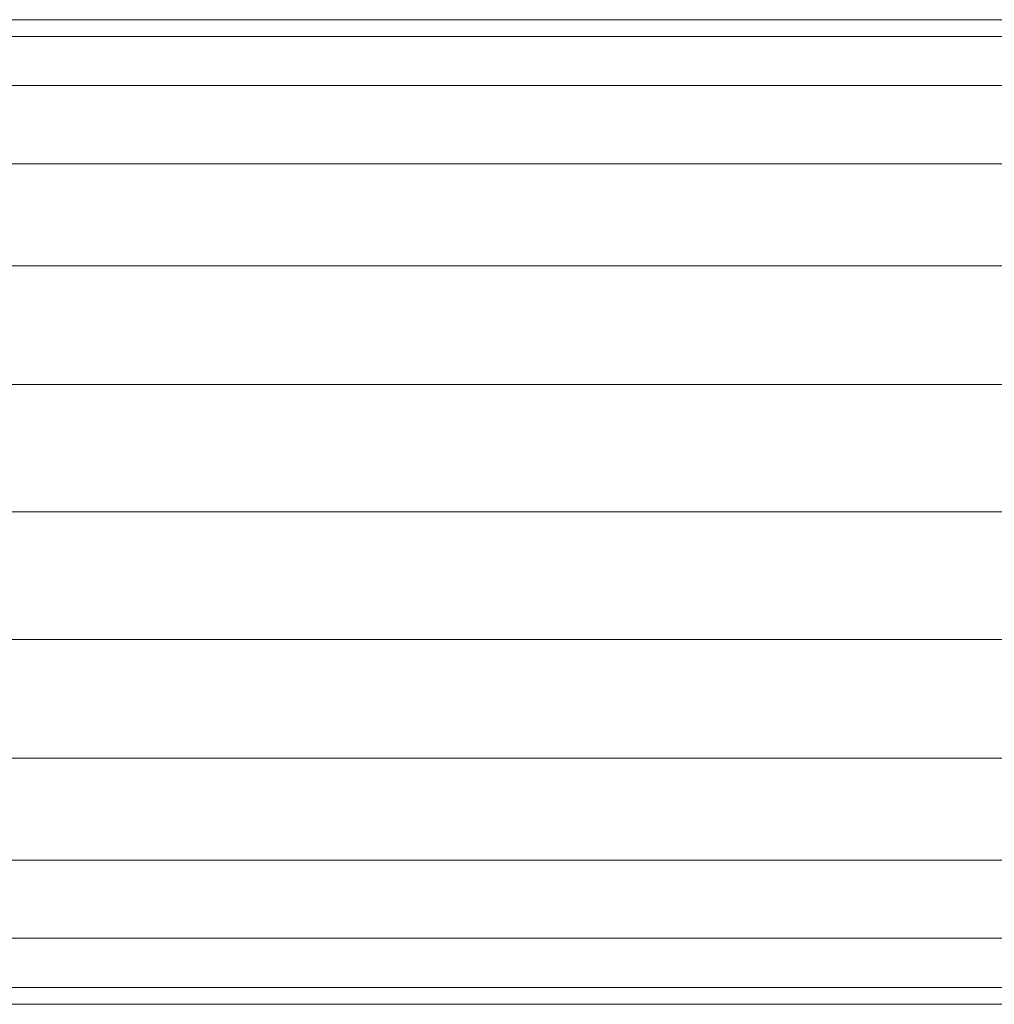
# Model space of a CAD drawing. Header units: inches. Extents: x 361 to 802, y -362 to 528.
# Tile 157 of 256: x 612.76 to 614.94, y 11.91 to 14.11. Entities that reach past the tile are written whole.
import ezdxf

# ---------------------------------------------------------------- set-up
doc = ezdxf.new("R2010")
doc.units = ezdxf.units.IN
doc.header["$MEASUREMENT"] = 0
doc.layers.add('E-POWR-CNDT', color=130, linetype='Continuous', lineweight=20)

msp = doc.modelspace()

# ---------------------------------------------------------------- meshes
at = {"layer": 'E-POWR-CNDT'}
mesh = msp.add_polyface(dxfattribs=at)
corners = [(591.9779, 14.1051, 183.75), (591.9779, 14.0677, 184.0343), (591.9779, 13.9579, 184.2992), (591.9779, 13.7833, 184.5268), (591.9779, 13.5558, 184.7013), (591.9779, 13.2909, 184.8111), (591.9779, 13.0066, 184.8485), (685.9049, 13.0066, 184.8485), (685.9049, 13.2909, 184.8111), (685.9049, 13.5558, 184.7013), (685.9049, 13.7833, 184.5268), (685.9049, 13.9579, 184.2992), (685.9049, 14.0677, 184.0343), (685.9049, 14.1051, 183.75)]
mesh.append_faces([[corners[k] for k in face] for face in [(7, 8, 5, 6)]], dxfattribs={"vtx1": -1})
mesh.append_faces([[corners[k] for k in face] for face in [(8, 9, 4, 5), (3, 4, 9, 10), (11, 12, 1, 2), (2, 3, 10, 11)]], dxfattribs={"vtx1": -1, "vtx3": -1})
mesh.append_faces([[corners[k] for k in face] for face in [(12, 13, 0, 1)]], dxfattribs={"vtx3": -1})
mesh = msp.add_polyface(dxfattribs=at)
corners = [(591.9779, 13.0066, 182.6515), (591.9779, 13.2909, 182.6889), (591.9779, 13.5558, 182.7987), (591.9779, 13.7833, 182.9732), (591.9779, 13.9579, 183.2007), (591.9779, 14.0677, 183.4657), (591.9779, 14.1051, 183.75), (685.9049, 14.1051, 183.75), (685.9049, 14.0677, 183.4657), (685.9049, 13.9579, 183.2007), (685.9049, 13.7833, 182.9732), (685.9049, 13.5558, 182.7987), (685.9049, 13.2909, 182.6889), (685.9049, 13.0066, 182.6515)]
mesh.append_faces([[corners[k] for k in face] for face in [(7, 8, 5, 6)]], dxfattribs={"vtx1": -1})
mesh.append_faces([[corners[k] for k in face] for face in [(8, 9, 4, 5), (3, 4, 9, 10), (11, 12, 1, 2), (2, 3, 10, 11)]], dxfattribs={"vtx1": -1, "vtx3": -1})
mesh.append_faces([[corners[k] for k in face] for face in [(12, 13, 0, 1)]], dxfattribs={"vtx3": -1})
mesh = msp.add_polyface(dxfattribs=at)
corners = [(591.9779, 13.0066, 184.8485), (591.9779, 12.7223, 184.8111), (591.9779, 12.4573, 184.7013), (591.9779, 12.2298, 184.5268), (591.9779, 12.0553, 184.2992), (591.9779, 11.9455, 184.0343), (591.9779, 11.9081, 183.75), (685.9049, 11.9081, 183.75), (685.9049, 11.9455, 184.0343), (685.9049, 12.0553, 184.2992), (685.9049, 12.2298, 184.5268), (685.9049, 12.4573, 184.7013), (685.9049, 12.7223, 184.8111), (685.9049, 13.0066, 184.8485)]
mesh.append_faces([[corners[k] for k in face] for face in [(8, 9, 4, 5), (3, 4, 9, 10), (11, 12, 1, 2), (2, 3, 10, 11)]], dxfattribs={"vtx1": -1, "vtx3": -1})
mesh.append_faces([[corners[k] for k in face] for face in [(6, 7, 8, 5)]], dxfattribs={"vtx2": -1})
mesh.append_faces([[corners[k] for k in face] for face in [(12, 13, 0, 1)]], dxfattribs={"vtx3": -1})
mesh = msp.add_polyface(dxfattribs=at)
corners = [(591.9779, 11.9081, 183.75), (591.9779, 11.9455, 183.4657), (591.9779, 12.0553, 183.2007), (591.9779, 12.2298, 182.9732), (591.9779, 12.4573, 182.7987), (591.9779, 12.7223, 182.6889), (591.9779, 13.0066, 182.6515), (685.9049, 13.0066, 182.6515), (685.9049, 12.7223, 182.6889), (685.9049, 12.4573, 182.7987), (685.9049, 12.2298, 182.9732), (685.9049, 12.0553, 183.2007), (685.9049, 11.9455, 183.4657), (685.9049, 11.9081, 183.75)]
mesh.append_faces([[corners[k] for k in face] for face in [(7, 8, 5, 6)]], dxfattribs={"vtx1": -1})
mesh.append_faces([[corners[k] for k in face] for face in [(8, 9, 4, 5), (3, 4, 9, 10), (11, 12, 1, 2), (2, 3, 10, 11)]], dxfattribs={"vtx1": -1, "vtx3": -1})
mesh.append_faces([[corners[k] for k in face] for face in [(12, 13, 0, 1)]], dxfattribs={"vtx3": -1})

doc.saveas('drawing.dxf')
